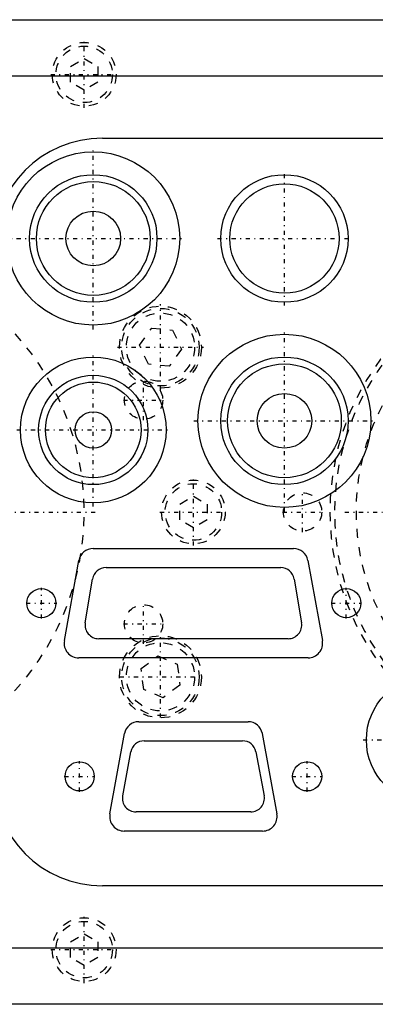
# Model space of a CAD drawing. Extents: x -212 to 209, y -54 to 54.
# Tile 2 of 4: x -137 to -98, y -54 to 54. Entities that reach past the tile are written whole.
import ezdxf

# ---------------------------------------------------------------- set-up
doc = ezdxf.new("R2010")
doc.units = 0
doc.linetypes.add('CENTER', pattern=[1.5, 0.45, -0.5, 0.05, -0.5])
doc.linetypes.add('DASHED', pattern=[2, 1, -1])
for name, color, linetype in [('AM_0', 7, 'CONTINUOUS'), ('AM_3', 7, 'DASHED'), ('AM_7', 7, 'CENTER')]:
    doc.layers.add(name, color=color, linetype=linetype)

msp = doc.modelspace()

# ---------------------------------------------------------------- linework, layer by layer
at = {"layer": 'AM_0', "color": 7, "linetype": 'CONTINUOUS'}
for p, q in [((-145.1, 54), (-84, 54)), ((-158.93, 47.86), (-65.33, 47.86)), ((-128, 41), (-88.8, 41)), ((-129, -4), (-107, -4)), ((-132.17, -14.11), (-130.57, -5.31)), ((-105.43, -5.31), (-103.83, -14.11)), ((-127.6, -6.1), (-108.4, -6.1)), ((-129.88, -12.15), (-129.08, -7.35)), ((-106.92, -7.35), (-106.12, -12.15)), ((-107.6, -13.9), (-128.4, -13.9)), ((-105.4, -16), (-130.6, -16)), ((-124, -23), (-112, -23)), ((-127.17, -33.11), (-125.57, -24.31)), ((-110.43, -24.31), (-108.83, -33.11)), ((-123.4, -25.1), (-112.6, -25.1)), ((-125.77, -31.12), (-124.87, -26.32)), ((-111.13, -26.32), (-110.23, -31.12)), ((-111.7, -32.9), (-124.3, -32.9)), ((-110.4, -35), (-125.6, -35)), ((-88.8, -41), (-128, -41)), ((-65.33, -47.86), (-158.93, -47.86)), ((-84, -54), (-145.1, -54))]:
    msp.add_line(p, q, dxfattribs=at)
for centre, radius in [((-129, 30), 9.5), ((-129, 30), 7), ((-108, 30), 7), ((-129, 30), 6.25), ((-108, 30), 6), ((-129, 30), 3), ((-108, 10), 9.5), ((-129, 9), 8), ((-108, 10), 7), ((-108, 10), 6.25), ((-129, 9), 6), ((-129, 9), 5.25), ((-108, 10), 3), ((-129, 9), 2), ((-134.7, -10), 1.6), ((-101.2, -10), 1.6), ((-92, -25), 7), ((-130.5, -29), 1.6), ((-105.5, -29), 1.6)]:
    msp.add_circle(centre, radius, dxfattribs=at)
for centre, radius, start, end in [((-128, 29), 12, 90, 180), ((-129, -5.6), 1.6, 90, 169.6952), ((-107, -5.6), 1.6, 10.3048, 90), ((-127.6, -7.6), 1.5, 90, 170.5377), ((-108.4, -7.6), 1.5, 9.4623, 90), ((-128.4, -12.4), 1.5, 170.5377, 270), ((-107.6, -12.4), 1.5, 270, 9.4623), ((-130.6, -14.4), 1.6, 169.6952, 270), ((-105.4, -14.4), 1.6, 270, 10.3048), ((-124, -24.6), 1.6, 90, 169.6952), ((-112, -24.6), 1.6, 10.3048, 90), ((-123.4, -26.6), 1.5, 90, 169.3803), ((-112.6, -26.6), 1.5, 10.6197, 90), ((-128, -29), 12, 180, 270), ((-124.3, -31.4), 1.5, 169.3803, 270), ((-111.7, -31.4), 1.5, 270, 10.6197), ((-125.6, -33.4), 1.6, 169.6952, 270), ((-110.4, -33.4), 1.6, 270, 10.3048)]:
    msp.add_arc(centre, radius, start, end, dxfattribs=at)
at = {"layer": 'AM_3', "color": 6, "linetype": 'DASHED'}
for p, q in [((-131.5, 48.87), (-130, 49.73)), ((-130, 49.73), (-128.5, 48.87)), ((-131.5, 47.13), (-131.5, 48.87)), ((-128.5, 48.87), (-128.5, 47.13)), ((-130, 46.27), (-131.5, 47.13)), ((-128.5, 47.13), (-130, 46.27)), ((-123.92, 18.3), (-122.58, 20.18)), ((-122.58, 20.18), (-120.28, 19.96)), ((-120.28, 19.96), (-119.32, 17.86)), ((-122.95, 16.2), (-123.92, 18.3)), ((-119.32, 17.86), (-120.65, 15.98)), ((-120.65, 15.98), (-122.95, 16.2)), ((-119.5, 0.87), (-118, 1.73)), ((-118, 1.73), (-116.5, 0.87)), ((-119.5, -0.87), (-119.5, 0.87)), ((-116.5, 0.87), (-116.5, -0.87)), ((-118, -1.73), (-119.5, -0.87)), ((-116.5, -0.87), (-118, -1.73)), ((-123.74, -17.18), (-121.9, -15.79)), ((-121.9, -15.79), (-119.77, -16.69)), ((-123.46, -19.47), (-123.74, -17.18)), ((-119.77, -16.69), (-119.49, -18.98)), ((-119.49, -18.98), (-121.33, -20.37)), ((-121.33, -20.37), (-123.46, -19.47)), ((-131.5, -47.13), (-130, -46.27)), ((-130, -46.27), (-128.5, -47.13)), ((-131.5, -48.87), (-131.5, -47.13)), ((-128.5, -47.13), (-128.5, -48.87)), ((-130, -49.73), (-131.5, -48.87)), ((-128.5, -48.87), (-130, -49.73))]:
    msp.add_line(p, q, dxfattribs=at)
for centre, radius in [((-130, 48), 3.5), ((-130, 48), 3.1), ((-75, 0), 25.1), ((-121.62, 18.08), 4.5), ((-121.62, 18.08), 4.25), ((-121.62, 18.08), 3.75), ((-123.47, 12.27), 2.1), ((-118, 0), 3.5), ((-118, 0), 3.1), ((-106, 0), 2.1), ((-123.47, -12.27), 2.1), ((-121.62, -18.08), 4.5), ((-121.62, -18.08), 4.25), ((-121.62, -18.08), 3.75), ((-130, -48), 3.5), ((-130, -48), 3.1)]:
    msp.add_circle(centre, radius, dxfattribs=at)
for centre, radius, start, end in [((-159, 0), 29, 270, 90), ((-75, 0), 28, 90, 270), ((-75, 0), 27.5, 90, 270)]:
    msp.add_arc(centre, radius, start, end, dxfattribs=at)
at = {"layer": 'AM_7', "color": 4, "linetype": 'CENTER'}
for p, q in [((-130, 44.33), (-130, 51.67)), ((-133.68, 48), (-126.33, 48)), ((-129, 20.02), (-129, 39.98)), ((-108, 22.65), (-108, 37.35)), ((-138.97, 30), (-119.03, 30)), ((-115.35, 30), (-100.65, 30)), ((-121.62, 13.36), (-121.62, 22.81)), ((-108, 0.03), (-108, 19.98)), ((-129, 0.6), (-129, 17.4)), ((-126.34, 18.08), (-116.89, 18.08)), ((-123.47, 10.06), (-123.47, 14.47)), ((-125.68, 12.27), (-121.27, 12.27)), ((-117.97, 10), (-98.03, 10)), ((-137.4, 9), (-120.6, 9)), ((-118, -3.67), (-118, 3.67)), ((-106, -2.2), (-106, 2.2)), ((-197.45, 0), (-128.55, 0)), ((-121.67, 0), (-114.33, 0)), ((-101.36, 0), (-48.65, 0)), ((-108.2, 0), (-103.8, 0)), ((-134.7, -11.68), (-134.7, -8.32)), ((-101.2, -11.68), (-101.2, -8.32)), ((-136.38, -10), (-133.02, -10)), ((-123.47, -14.47), (-123.47, -10.06)), ((-102.88, -10), (-99.52, -10)), ((-125.68, -12.27), (-121.27, -12.27)), ((-121.62, -22.54), (-121.62, -13.62)), ((-126.08, -18.08), (-117.15, -18.08)), ((-99.35, -25), (-84.65, -25)), ((-130.5, -30.68), (-130.5, -27.32)), ((-105.5, -30.68), (-105.5, -27.32)), ((-132.18, -29), (-128.82, -29)), ((-107.18, -29), (-103.82, -29)), ((-130, -51.67), (-130, -44.33)), ((-133.68, -48), (-126.33, -48))]:
    msp.add_line(p, q, dxfattribs=at)

doc.saveas('drawing.dxf')
